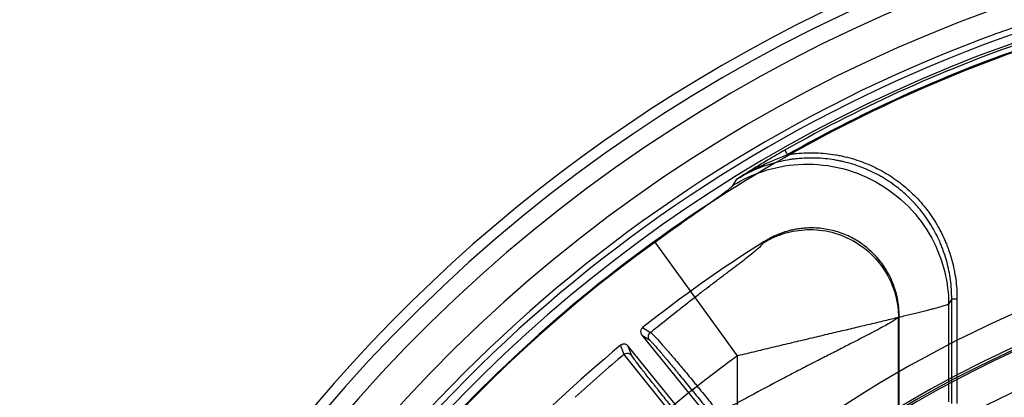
# Model space of a CAD drawing. Header units: millimetres. Extents: x 0 to 297, y 0 to 210.
# Tile 27 of 256: x 147.086 to 147.366, y 91.643 to 91.75. Entities that reach past the tile are written whole.
import ezdxf

# ---------------------------------------------------------------- set-up
doc = ezdxf.new("R2010")
doc.units = ezdxf.units.MM
doc.header["$LTSCALE"] = 16.335
doc.layers.get('0').update_dxf_attribs({"linetype": 'CONTINUOUS'})
for name, color, linetype in [('01_GLOBAL', 7, 'CONTINUOUS'), ('INTFCLR_144815', 7, 'CONTINUOUS'), ('INTFCLR_72935', 7, 'CONTINUOUS')]:
    doc.layers.add(name, color=color, linetype=linetype)

msp = doc.modelspace()

# ---------------------------------------------------------------- linework, layer by layer
at = {"color": 7, "linetype": 'Continuous'}
msp.add_circle((148.2308034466, 92.1164639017), 1.9, dxfattribs=at)
at = {"color": 9, "linetype": 'Continuous'}
msp.add_arc((148.2308034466, 92.1164639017), 1.8756493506, 182.9674534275, 267.0325465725, dxfattribs=at)
at = {"layer": '01_GLOBAL', "color": 7, "linetype": 'Continuous'}
msp.add_circle((148.2308034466, 92.1164639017), 1.925, dxfattribs=at)
at = {"layer": 'INTFCLR_144815', "color": 9, "linetype": 'Continuous'}
for p, q in [((147.3032534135, 91.71296284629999), (147.3039927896, 91.7116600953)), ((147.2885675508, 91.7030093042), (147.2895888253, 91.7046775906)), ((147.2971685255, 91.6866048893), (147.2973957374, 91.6869912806)), ((147.2897951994, 91.6544958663), (147.2663704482, 91.686851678)), ((147.3505891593, 91.6707327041), (147.3497129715, 91.6691542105)), ((147.3505891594, 91.64093947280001), (147.3505891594, 91.6707327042)), ((147.3505891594, 91.6707327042), (147.3520871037, 91.6707327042)), ((147.3520871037, 91.6707327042), (147.3520871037, 91.64093947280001)), ((147.3497129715, 91.6691542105), (147.3497129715, 91.6414008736)), ((147.3356636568, 91.66586452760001), (147.3354579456, 91.6654917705)), ((147.335457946, 91.6403952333), (147.335457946, 91.6654916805)), ((147.262859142, 91.66254209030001), (147.2650625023, 91.6611341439)), ((147.2626263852, 91.6604226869), (147.2648247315, 91.6590142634)), ((147.2575848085, 91.6549169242), (147.2566183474, 91.6574915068)), ((147.2597072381, 91.6547082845), (147.2587391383, 91.6572779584)), ((147.2751833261, 91.6329488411), (147.2575848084, 91.6549169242)), ((147.2897951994, 91.62786214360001), (147.2897951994, 91.6544958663))]:
    msp.add_line(p, q, dxfattribs=at)
at = {"layer": 'INTFCLR_144815', "color": 6, "linetype": 'Continuous'}
for p, q in [((147.3356636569, 91.6402869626), (147.3356636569, 91.6658645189)), ((147.2626263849, 91.6604226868), (147.3056191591, 91.6073310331)), ((147.3017334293, 91.6041844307), (147.2587391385, 91.6572779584))]:
    msp.add_line(p, q, dxfattribs=at)
for radius in [0.3190566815, 0.3040475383]:
    msp.add_circle((147.5056636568, 91.35632411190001), radius, dxfattribs=at)
for centre, radius, start, end in [((147.5056636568, 91.35632411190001), 0.4398395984, 313.9937911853, 154.5150993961), ((147.5056636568, 91.35632411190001), 0.4217045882, 71.6563998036, 156.0440844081), ((147.5056636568, 91.35632411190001), 0.4149257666, 70.9981667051, 162.0018332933), ((147.5056636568, 91.35632411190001), 0.4107861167, 108.7136429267, 257.7559644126), ((147.5058872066, 91.3558614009), 0.3913, 122.1960171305, 128.3949436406), ((147.5056636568, 91.35632411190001), 0.3305190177, 45.0000000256, 314.9999999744), ((147.5056636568, 91.35632411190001), 0.329927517, 44.99999995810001, 315.0000000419), ((147.5056636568, 91.35632411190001), 0.3294494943, 44.99999997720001, 315.0000000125), ((147.5058872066, 91.3558614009), 0.3913, 129.5705236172, 143.3764988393), ((147.5056636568, 91.35632411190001), 0.305, 100.6326298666, 122.5166912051)]:
    msp.add_arc(centre, radius, start, end, dxfattribs=at)
at = {"layer": 'INTFCLR_144815', "color": 9, "linetype": 'Continuous'}
for centre, radius, start, end in [((147.5056636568, 91.35632411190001), 0.4367478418, 71.617857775, 156.0236179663), ((147.5056636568, 91.35632411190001), 0.4317480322, 71.6178577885, 156.0236179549), ((147.5056636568, 91.35632411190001), 0.4132177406, 70.768222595, 162.2317774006), ((147.5056636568, 91.35632411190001), 0.4082795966, 107.7076787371, 136.2923212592), ((147.5056636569, 91.3563241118), 0.4100744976, 108.7465261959, 119.5770687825), ((147.5056636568, 91.35632411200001), 0.4085765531, 108.7465261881, 119.5770688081), ((147.5056636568, 91.35632411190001), 0.4080560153, 125.9035433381, 247.5002459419), ((147.5056636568, 91.35632411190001), 0.3393168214, 108.4596803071, 135.5403197), ((147.5056636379, 91.35632412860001), 0.3681108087, 125.9035433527, 140.5812561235), ((147.5773167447, 91.2775322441), 0.4946188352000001, 130.2722993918, 132.4119396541)]:
    msp.add_arc(centre, radius, start, end, dxfattribs=at)
for points, knots in [([(147.3032534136, 91.71296284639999), (147.3026636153, 91.7126281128), (147.3014904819, 91.7119551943), (147.2991671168, 91.7105973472), (147.2963065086, 91.70888184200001), (147.2929219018, 91.7067972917), (147.290698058, 91.70538139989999), (147.2895886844, 91.704677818)], [0, 0, 0, 0, 0.1272997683, 0.2538631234, 0.5051382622, 0.7534078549, 1, 1, 1, 1]), ([(147.3039927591, 91.71166009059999), (147.3043728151, 91.71172268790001), (147.3052132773, 91.71184917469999), (147.3069890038, 91.71206062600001), (147.3102222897, 91.71228036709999), (147.3138996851, 91.7121624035), (147.3171012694, 91.7117375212), (147.3189253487, 91.7114011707), (147.3216605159, 91.7108003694), (147.3256265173, 91.7095690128), (147.3293859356, 91.70782731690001), (147.3318024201, 91.7064500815), (147.3333920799, 91.7054712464), (147.3360631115, 91.7036325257), (147.3388686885, 91.7012535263), (147.3411102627, 91.6989303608), (147.3423282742, 91.69753361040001), (147.3440959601, 91.69536247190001), (147.3464381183, 91.691928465), (147.3482995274, 91.6882294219), (147.3493371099, 91.68565219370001), (147.3499751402, 91.6838996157), (147.3509306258, 91.6807947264), (147.3518384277, 91.6762870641), (147.3520871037, 91.672598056), (147.3520871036, 91.670732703)], [0, 0, 0, 0, 0.016043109, 0.0353363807, 0.0739229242, 0.1510960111, 0.1896825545, 0.2089758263, 0.228269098, 0.3054421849, 0.3826152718, 0.4019085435, 0.4212018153, 0.4597883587, 0.5369614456, 0.5755479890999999, 0.5948412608, 0.6141345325, 0.6913076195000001, 0.7684807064, 0.7877739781, 0.8070672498, 0.8456537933, 0.9228268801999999, 1, 1, 1, 1]), ([(147.3505891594, 91.6707327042), (147.3505894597, 91.6725150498), (147.3503537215, 91.67607556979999), (147.3494715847, 91.6804512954), (147.3485539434, 91.6834319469), (147.3479421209, 91.68511376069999), (147.346946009, 91.6875904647), (147.3451439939, 91.6911770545), (147.3428784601, 91.6944933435), (147.3411890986, 91.69656882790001), (147.3400163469, 91.6979143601), (147.3378573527, 91.7001535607), (147.3351361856, 91.7024605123), (147.3325683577, 91.7042268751), (147.3310448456, 91.7051650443), (147.3287247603, 91.7064877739), (147.325083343, 91.7081769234), (147.3212466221, 91.70936387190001), (147.3186331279, 91.709937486), (147.3168769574, 91.71026124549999), (147.3137924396, 91.7106708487), (147.3102263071, 91.71078412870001), (147.3071167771, 91.71057091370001), (147.3053400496, 91.71035889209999), (147.3026991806, 91.7099535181), (147.2987951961, 91.709016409), (147.2950483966, 91.7075690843), (147.2926408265, 91.7064008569), (147.2912100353, 91.7056470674), (147.2902015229, 91.7050566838), (147.2895888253, 91.7046775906)], [0, 0, 0, 0, 0.0629375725, 0.1255753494, 0.1571468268, 0.1729892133, 0.1887582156, 0.2514024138, 0.3142666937, 0.330114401, 0.3458910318, 0.3772805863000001, 0.4398855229, 0.4714188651, 0.487268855, 0.5030518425, 0.5657148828, 0.6285499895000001, 0.6444013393, 0.6601890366, 0.6915950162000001, 0.754210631, 0.7857360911, 0.8015890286, 0.8173816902, 0.8800725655, 0.942904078, 0.9587583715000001, 0.9745582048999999, 1, 1, 1, 1]), ([(147.2885675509, 91.7030093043), (147.2911852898, 91.70463057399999), (147.2971427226, 91.7074218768), (147.3072891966, 91.7093965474), (147.3184247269, 91.708546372), (147.3293060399, 91.704442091), (147.338559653, 91.6973980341), (147.3451902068, 91.6884114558), (147.3489016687, 91.67876390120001), (147.3496977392, 91.67223330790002), (147.3497129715, 91.6691542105)], [0, 0, 0, 0, 0.1091739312, 0.2308407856, 0.3625742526, 0.4999999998, 0.637425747, 0.7691592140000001, 0.8908260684, 1, 1, 1, 1]), ([(147.2663704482, 91.686851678), (147.2670106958, 91.6873152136), (147.2682846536, 91.6882350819), (147.2701873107, 91.6896019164), (147.272069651, 91.6909476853), (147.2736257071, 91.69205533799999), (147.2748590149, 91.6929309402), (147.2760632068, 91.69378453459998), (147.2775255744, 91.6948191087), (147.2792209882, 91.6960172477), (147.2808325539, 91.6971567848), (147.2821201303, 91.69807002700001), (147.2831007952, 91.6987691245), (147.2839977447, 91.6994112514), (147.2850230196, 91.7001509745), (147.2861240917, 91.7009622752), (147.2871444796, 91.70172785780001), (147.2879390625, 91.702386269), (147.2884500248, 91.70281569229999), (147.2885675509, 91.7030093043)], [0, 0, 0, 0, 0.0863260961, 0.1716124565, 0.2558573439, 0.3390397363, 0.3802137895, 0.4210458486, 0.5002440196, 0.5758517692, 0.6477788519, 0.7158046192, 0.7482533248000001, 0.7793083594, 0.836283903, 0.886296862, 0.9287827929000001, 0.9752640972, 1, 1, 1, 1]), ([(147.2971685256, 91.6866048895), (147.2988029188, 91.68762497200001), (147.3025254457, 91.6893842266), (147.3088728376, 91.6906392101), (147.3158462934, 91.6901246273), (147.3226654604, 91.68756822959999), (147.3284666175, 91.6831656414), (147.3326233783, 91.6775429), (147.3349495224, 91.67150523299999), (147.3354483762, 91.66741826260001), (147.3354579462, 91.6654916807)], [0, 0, 0, 0, 0.1091208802, 0.2307725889, 0.3625282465, 0.5000000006, 0.6374717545, 0.7692274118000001, 0.8908791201, 1, 1, 1, 1]), ([(147.2650623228, 91.6611339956), (147.2657247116, 91.6616745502), (147.2684902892, 91.66392064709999), (147.2722876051, 91.6669447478), (147.2764217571, 91.67017412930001), (147.2786709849, 91.6719120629), (147.2801386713, 91.6730398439), (147.2810825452, 91.6737636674), (147.2826685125, 91.67497657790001), (147.2848383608, 91.6766288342), (147.2872973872, 91.67849699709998), (147.2892200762, 91.67996089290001), (147.2906473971, 91.68105513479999), (147.2919053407, 91.68202529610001), (147.2932931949, 91.6831132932), (147.2947389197, 91.68426682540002), (147.2960099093, 91.6853809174), (147.2968686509, 91.6860946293), (147.2971685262, 91.6866048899)], [0, 0, 0, 0, 0.06255107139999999, 0.2606608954, 0.3551431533, 0.4463576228, 0.4686195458, 0.4905628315, 0.5333815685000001, 0.6146963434, 0.69009887, 0.7593212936, 0.7914947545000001, 0.8216858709, 0.8755318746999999, 0.9206057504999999, 0.9566984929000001, 1, 1, 1, 1]), ([(147.3497129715, 91.6691542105), (147.3495060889, 91.6690294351), (147.3488323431, 91.66881657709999), (147.3475379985, 91.66841379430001), (147.3460584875, 91.66802056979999), (147.3445847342, 91.6676348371), (147.3427592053, 91.66716944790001), (147.3401886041, 91.6665297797), (147.3374311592, 91.6658582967), (147.3350142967, 91.66527553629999), (147.3323670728, 91.6646407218), (147.3288910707, 91.6638121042), (147.3245404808, 91.6627794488), (147.3199615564, 91.6616948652), (147.3160102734, 91.6607585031), (147.312755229, 91.6599865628), (147.3094220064, 91.6591949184), (147.3052159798, 91.6581941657), (147.3001254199, 91.6569787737), (147.2949785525, 91.65574444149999), (147.2915290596, 91.6549142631), (147.2897951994, 91.6544958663)], [0, 0, 0, 0, 0.0117477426, 0.0339399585, 0.066203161, 0.0860529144, 0.1080404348, 0.1578006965, 0.2148647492, 0.2460383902, 0.2786896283, 0.3472360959, 0.4197960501, 0.4961159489, 0.5760482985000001, 0.6172495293, 0.6587834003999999, 0.7426356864, 0.8274782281, 0.9132705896, 1, 1, 1, 1]), ([(147.3354579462, 91.6654916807), (147.3352919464, 91.6652909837), (147.334721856, 91.66486904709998), (147.333630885, 91.66416551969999), (147.3320616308, 91.66326596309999), (147.3300581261, 91.6621726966), (147.3281167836, 91.6611497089), (147.3266062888, 91.66036443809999), (147.3256605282, 91.65987554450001), (147.3241198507, 91.65908164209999), (147.3216700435, 91.6578276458), (147.3182275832, 91.65607162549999), (147.3151883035, 91.65451924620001), (147.3129656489, 91.65337976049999), (147.3116429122, 91.652699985), (147.3095874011, 91.6516417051), (147.3064374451, 91.6500117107), (147.3006498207, 91.64698595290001), (147.2954918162, 91.6442392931), (147.2909962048, 91.6418012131), (147.2880786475, 91.6402067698), (147.2859295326, 91.639019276), (147.2845532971, 91.6382532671)], [0, 0, 0, 0, 0.0135269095, 0.0363053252, 0.0676999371, 0.1073082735, 0.1548957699, 0.1816477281, 0.1957285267, 0.2101894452, 0.2716635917, 0.3386621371, 0.4108958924, 0.4489109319, 0.4683845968, 0.488134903, 0.5689847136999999, 0.6525866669, 0.8273217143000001, 0.8724782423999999, 0.9181975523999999, 1, 1, 1, 1]), ([(147.2648247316, 91.6590142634), (147.2645826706, 91.6593137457), (147.2643311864, 91.6601427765), (147.2647601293, 91.6608951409), (147.2650624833, 91.66113412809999)], [0, 0, 0, 0, 0.4997897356, 1, 1, 1, 1]), ([(147.2648247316, 91.6590142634), (147.2650454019, 91.6588725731), (147.2653764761, 91.6584555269), (147.2659654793, 91.65783172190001), (147.2669578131, 91.6566841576), (147.2679557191, 91.65552167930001), (147.2689141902, 91.6543862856), (147.2696893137, 91.65346475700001), (147.2707266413, 91.65222398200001), (147.271805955, 91.6509249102), (147.272721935, 91.6498179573), (147.2742168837, 91.6480066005), (147.2757394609, 91.6461501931), (147.277286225, 91.6442547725), (147.2783595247, 91.64293679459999), (147.2802383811, 91.64062255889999), (147.2818428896, 91.63863447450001), (147.2829078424, 91.6373093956)], [0, 0, 0, 0, 0.0278420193, 0.0552141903, 0.0915692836, 0.1886365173, 0.2180093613, 0.2493061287, 0.3164849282, 0.389710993, 0.4286185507, 0.4690268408, 0.6390578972, 0.6835215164, 0.7287627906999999, 0.8195145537, 1, 1, 1, 1]), ([(147.2650624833, 91.66113412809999), (147.2653311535, 91.6610444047), (147.2657133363, 91.6605855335), (147.2663729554, 91.6599606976), (147.2674660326, 91.658763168), (147.2685511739, 91.6575491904), (147.2695889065, 91.65635548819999), (147.2704262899, 91.6553858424), (147.2715441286, 91.65407772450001), (147.2727041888, 91.65270558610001), (147.2736872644, 91.6515351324), (147.2752899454, 91.6496185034), (147.2769178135, 91.6476503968), (147.2785691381, 91.64563888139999), (147.2797140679, 91.64423938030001), (147.2817162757, 91.64178022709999), (147.2834226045, 91.63966474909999), (147.2845532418, 91.6382532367)], [0, 0, 0, 0, 0.0282505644, 0.0556963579, 0.0920813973, 0.1891386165, 0.218505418, 0.2497889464, 0.316926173, 0.3901113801, 0.4289942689, 0.4693737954, 0.6392904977, 0.6837240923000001, 0.7289356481, 0.8196280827, 1, 1, 1, 1]), ([(147.2575848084, 91.6549169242), (147.2578814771, 91.65516277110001), (147.2587063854, 91.6554255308), (147.2594646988, 91.65500723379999), (147.2597072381, 91.6547082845)], [0, 0, 0, 0, 0.5002166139, 1, 1, 1, 1]), ([(147.2760564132, 91.6338926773), (147.2750332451, 91.6351505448), (147.2735055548, 91.63703578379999), (147.2717321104, 91.63923662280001), (147.2707315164, 91.6404819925), (147.2693027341, 91.6422638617), (147.2679073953, 91.6440125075), (147.2665492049, 91.64572513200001), (147.2657207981, 91.6467724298), (147.2647500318, 91.64800466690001), (147.2638252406, 91.64918590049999), (147.2631393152, 91.65006741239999), (147.2622919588, 91.65116036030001), (147.2614260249, 91.6522964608), (147.2605712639, 91.65342653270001), (147.2601137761, 91.654089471), (147.2597946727, 91.65447672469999), (147.2597072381, 91.6547082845)], [0, 0, 0, 0, 0.1837380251, 0.2749643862, 0.3202843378, 0.3647664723, 0.5337760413, 0.5737877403, 0.6124559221, 0.6850908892, 0.7515475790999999, 0.7824502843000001, 0.8116622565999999, 0.9082443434, 0.9444594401, 0.9719520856, 1, 1, 1, 1])]:
    msp.add_open_spline(points, degree=3, knots=knots, dxfattribs=at)
at = {"layer": 'INTFCLR_144815', "color": 6, "linetype": 'Continuous'}
for points, knots in [([(147.2895886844, 91.704677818), (147.290733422, 91.70540382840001), (147.2930664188, 91.70677376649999), (147.2966547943, 91.7086286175), (147.2997037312, 91.7099964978), (147.3021559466, 91.71098050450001), (147.3033793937, 91.71144384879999), (147.3039927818, 91.7116600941)], [0, 0, 0, 0, 0.2535774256, 0.5057331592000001, 0.7553231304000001, 0.8783340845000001, 1, 1, 1, 1]), ([(147.3356636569, 91.6658645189), (147.3356636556, 91.6662328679), (147.335648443, 91.6669259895), (147.3355864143, 91.6679054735), (147.3354992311, 91.66877640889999), (147.3353888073, 91.6696041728), (147.3352468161, 91.6704555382), (147.3350563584, 91.67138964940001), (147.3348023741, 91.672422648), (147.3344663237, 91.6735663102), (147.3340237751, 91.67483334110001), (147.333442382, 91.6762367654), (147.3326781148, 91.6777904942), (147.3317011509, 91.679454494), (147.3305174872, 91.6811392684), (147.3291691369, 91.6827507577), (147.3276916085, 91.6842412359), (147.3260962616, 91.68560025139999), (147.3243934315, 91.68681956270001), (147.3225953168, 91.68789065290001), (147.320715, 91.68880620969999), (147.3187647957, 91.68956065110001), (147.3167582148, 91.69014873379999), (147.3147102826, 91.690566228), (147.3126363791, 91.690810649), (147.3106136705, 91.6908787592), (147.3087372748, 91.6907922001), (147.3070810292, 91.6905974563), (147.3056395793, 91.6903364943), (147.304378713, 91.6900361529), (147.3032722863, 91.6897151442), (147.302297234, 91.68938594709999), (147.3014348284, 91.6890571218), (147.3006624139, 91.6887314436), (147.2999204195, 91.6883904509), (147.2991485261, 91.68800509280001), (147.2982949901, 91.68753967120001), (147.2977051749, 91.687186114), (147.2973957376, 91.6869912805)], [0, 0, 0, 0, 0.0207414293, 0.0390233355, 0.0552516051, 0.0700182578, 0.08603948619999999, 0.1038440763, 0.1236867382, 0.1459214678, 0.1709403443, 0.1992233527, 0.2314082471, 0.2683650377, 0.3077640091, 0.347211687, 0.3865404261, 0.4258013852, 0.4650810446, 0.5043329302, 0.5435147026, 0.5827060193, 0.621939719, 0.6611175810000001, 0.7002572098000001, 0.7393909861, 0.7749448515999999, 0.8059263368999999, 0.83322735, 0.8573847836, 0.8788790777, 0.8980759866, 0.9153179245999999, 0.9308390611, 0.9452695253, 0.9612929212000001, 0.979409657, 1, 1, 1, 1]), ([(147.262859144, 91.66254209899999), (147.2626153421, 91.66234889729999), (147.26214826, 91.66166941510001), (147.2623390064, 91.6607775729), (147.2626263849, 91.6604226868)], [0, 0, 0, 0, 0.4051881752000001, 1, 1, 1, 1]), ([(147.2587391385, 91.6572779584), (147.2585430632, 91.6575200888), (147.2578595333, 91.6579803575), (147.2569697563, 91.65778192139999), (147.2566183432, 91.6574915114)], [0, 0, 0, 0, 0.4059753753, 1, 1, 1, 1])]:
    msp.add_open_spline(points, degree=3, knots=knots, dxfattribs=at)
at = {"layer": 'INTFCLR_72935', "color": 6, "linetype": 'Continuous'}
for radius in [0.3017258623, 0.2867456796]:
    msp.add_arc((147.5056636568, 91.35632411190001), radius, 90, 270.0000000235, dxfattribs=at)

doc.saveas('drawing.dxf')
